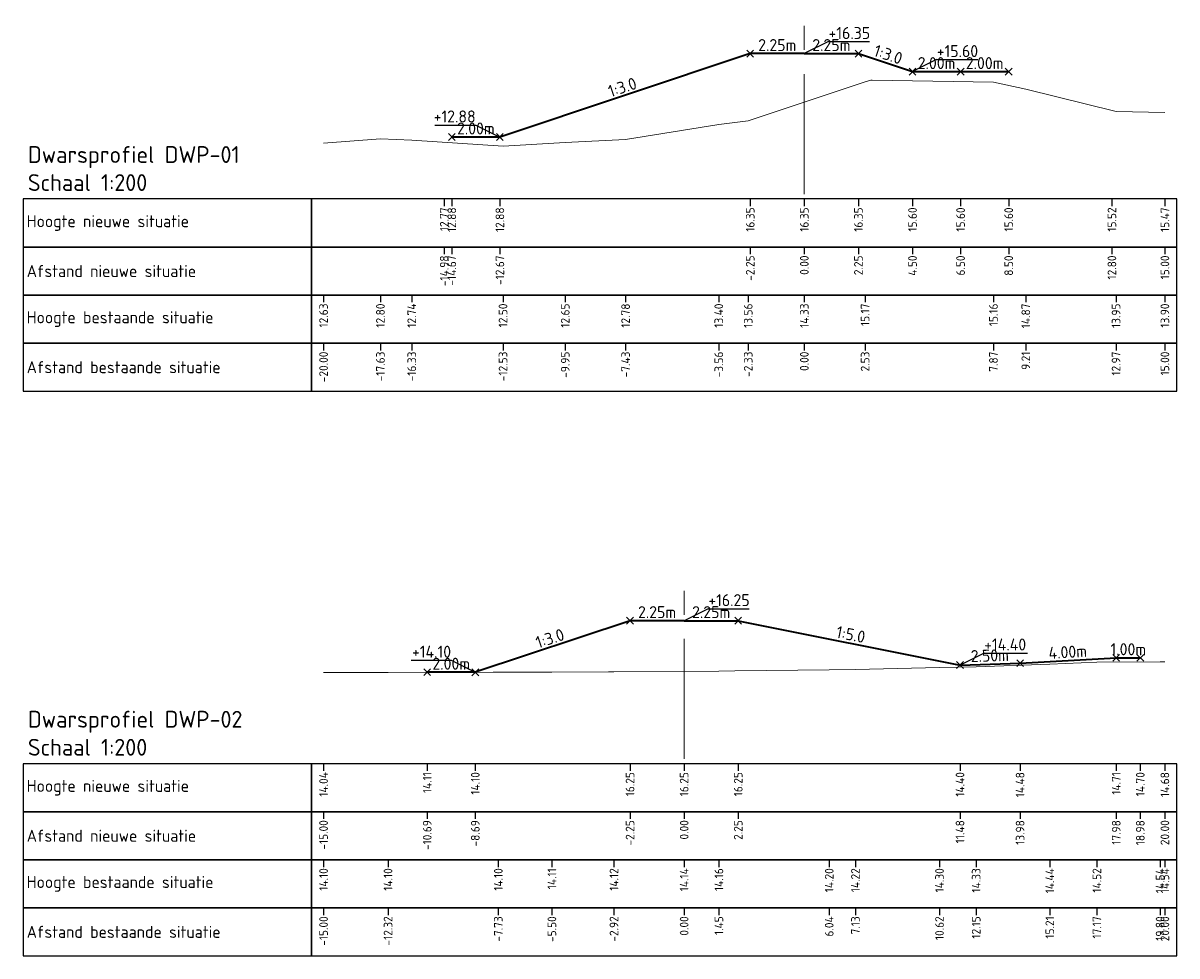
# Model space of a CAD drawing. Header units: metres. Extents: x 203098 to 221755, y 395694 to 403071.
# Tile 71 of 72: x 220250 to 220298, y 402948 to 402987. Entities that reach past the tile are written whole.
import ezdxf

# ---------------------------------------------------------------- set-up
doc = ezdxf.new("R2010")
doc.units = ezdxf.units.M
doc.linetypes.add('XX-STRAMIEN', pattern=[16, 10, -2, 2, -2])
for name, color, linetype, lineweight in [('B-WA-GW-MAAIVELD-G', 8, 'Continuous', 18), ('C3D-LABELS', 7, 'Continuous', 25), ('N-WA-GR-STRUWEEL-G', 92, 'Continuous', 35), ('N-WA-GW-AFWERKEN_INZAAIEN-G', 60, 'Continuous', 35), ('N-WA-GW-GROND-G', 22, 'Continuous', 35), ('N-WA-GW-GROND_ZAND-G', 22, 'Continuous', 35), ('X-XX-AL-AS-G', 1, 'XX-STRAMIEN', 18), ('X-XX-AL-DETAIL_1-S', 253, 'Continuous', 18), ('X-XX-AL-DETAIL_2-G', 7, 'Continuous', 25), ('X-XX-AL-T25', 7, 'Continuous', 25), ('X-XX-AL-T35', 7, 'Continuous', 35)]:
    doc.layers.add(name, color=color, linetype=linetype, lineweight=lineweight)
for name, color, linetype in [('C3D-SECTION', 7, 'Continuous'), ('C3D-SECTION_SECTIONVIEW', 7, 'Continuous'), ('C3D-SECTION_SECTIONVIEW_LABELING', 7, 'Continuous')]:
    doc.layers.add(name, color=color, linetype=linetype)
doc.styles.add('NLCS-ISO', font='NLCS-ISO.ttf')

# ---------------------------------------------------------------- blocks, each defined once
blk = doc.blocks.new('*U103')
at = {"layer": 'C3D-LABELS', "color": 7, "linetype": 'Continuous', "lineweight": 25, "char_height": 0.36, "attachment_point": 6, "rotation": 90, "style": 'NLCS-ISO'}
for s, insert in [('-15.00', (220262.932, 402950.128)), ('-12.32', (220265.614, 402950.128)), ('-7.73', (220270.202, 402950.128)), ('-5.50', (220272.432, 402950.128)), ('-2.92', (220275.014, 402950.128)), ('0.00', (220277.932, 402950.128)), ('1.45', (220279.379, 402950.128)), ('6.04', (220283.967, 402950.128)), ('7.13', (220285.058, 402950.128)), ('10.62', (220288.555, 402950.128)), ('12.15', (220290.081, 402950.128)), ('15.21', (220293.144, 402950.128)), ('17.17', (220295.103, 402950.128)), ('19.80', (220297.732, 402950.128)), ('20.00', (220297.932, 402950.128))]:
    blk.add_mtext(s, dxfattribs=dict(at, insert=insert))
blk = doc.blocks.new('*U104')
at = {"layer": 'C3D-LABELS', "color": 7, "linetype": 'Continuous', "lineweight": 25, "char_height": 0.36, "attachment_point": 6, "rotation": 90, "style": 'NLCS-ISO'}
for s, insert in [('14.10', (220262.932, 402952.128)), ('14.10', (220265.614, 402952.128)), ('14.10', (220270.202, 402952.128)), ('14.11', (220272.432, 402952.128)), ('14.12', (220275.014, 402952.128)), ('14.14', (220277.932, 402952.128)), ('14.16', (220279.379, 402952.128)), ('14.20', (220283.967, 402952.128)), ('14.22', (220285.058, 402952.128)), ('14.30', (220288.555, 402952.128)), ('14.33', (220290.081, 402952.128)), ('14.44', (220293.144, 402952.128)), ('14.52', (220295.103, 402952.128)), ('14.54', (220297.732, 402952.128)), ('14.54', (220297.932, 402952.128))]:
    blk.add_mtext(s, dxfattribs=dict(at, insert=insert))
blk = doc.blocks.new('*U105')
at = {"layer": 'C3D-LABELS', "color": 7, "linetype": 'Continuous', "lineweight": 25, "char_height": 0.36, "attachment_point": 6, "rotation": 90, "style": 'NLCS-ISO'}
for s, insert in [('-15.00', (220262.932, 402954.128)), ('-10.69', (220267.244, 402954.128)), ('-8.69', (220269.244, 402954.128)), ('-2.25', (220275.682, 402954.128)), ('0.00', (220277.932, 402954.128)), ('2.25', (220280.182, 402954.128)), ('11.48', (220289.408, 402954.128)), ('13.98', (220291.908, 402954.128)), ('17.98', (220295.908, 402954.128)), ('18.98', (220296.908, 402954.128)), ('20.00', (220297.932, 402954.128))]:
    blk.add_mtext(s, dxfattribs=dict(at, insert=insert))
blk = doc.blocks.new('*U106')
at = {"layer": 'C3D-LABELS', "color": 7, "linetype": 'Continuous', "lineweight": 25, "char_height": 0.36, "attachment_point": 6, "rotation": 90, "style": 'NLCS-ISO'}
for s, insert in [('14.04', (220262.932, 402956.128)), ('14.11', (220267.244, 402956.128)), ('14.10', (220269.244, 402956.128)), ('16.25', (220275.682, 402956.128)), ('16.25', (220277.932, 402956.128)), ('16.25', (220280.182, 402956.128)), ('14.40', (220289.408, 402956.128)), ('14.48', (220291.908, 402956.128)), ('14.71', (220295.908, 402956.128)), ('14.70', (220296.908, 402956.128)), ('14.68', (220297.932, 402956.128))]:
    blk.add_mtext(s, dxfattribs=dict(at, insert=insert))
blk = doc.blocks.new('*U107')
at = {"layer": 'B-WA-GW-MAAIVELD-G', "color": 8, "linetype": 'Continuous', "lineweight": 18}
for p, q in [((220288.555, 402960.48), (220290.081, 402960.506)), ((220290.081, 402960.506), (220293.144, 402960.621)), ((220293.144, 402960.621), (220295.103, 402960.696)), ((220295.103, 402960.696), (220297.732, 402960.72)), ((220297.732, 402960.72), (220297.932, 402960.721)), ((220262.932, 402960.276), (220264.969, 402960.277)), ((220264.969, 402960.277), (220265.614, 402960.276)), ((220265.614, 402960.276), (220269.991, 402960.282)), ((220269.991, 402960.282), (220270.202, 402960.281)), ((220270.202, 402960.281), (220272.432, 402960.287)), ((220272.432, 402960.287), (220274.791, 402960.294)), ((220274.791, 402960.294), (220275.014, 402960.294)), ((220275.014, 402960.294), (220277.932, 402960.321)), ((220277.932, 402960.321), (220279.379, 402960.334)), ((220279.379, 402960.334), (220280.036, 402960.341)), ((220280.036, 402960.341), (220283.967, 402960.381)), ((220283.967, 402960.381), (220285.058, 402960.393)), ((220285.058, 402960.393), (220288.555, 402960.48))]:
    blk.add_line(p, q, dxfattribs=at)
blk = doc.blocks.new('*U108')
at = {"layer": 'C3D-LABELS', "color": 7, "linetype": 'Continuous', "lineweight": 25, "char_height": 0.36, "attachment_point": 6, "rotation": 90, "style": 'NLCS-ISO'}
for s, insert in [('-20.00', (220262.932, 402973.628)), ('-17.63', (220265.297, 402973.628)), ('-16.33', (220266.6, 402973.628)), ('-12.53', (220270.397, 402973.628)), ('-9.95', (220272.986, 402973.628)), ('-7.43', (220275.498, 402973.628)), ('-3.56', (220279.372, 402973.628)), ('-2.33', (220280.598, 402973.628)), ('0.00', (220282.932, 402973.628)), ('2.53', (220285.46, 402973.628)), ('7.87', (220290.799, 402973.628)), ('9.21', (220292.145, 402973.628)), ('12.97', (220295.899, 402973.628)), ('15.00', (220297.932, 402973.628))]:
    blk.add_mtext(s, dxfattribs=dict(at, insert=insert))
blk = doc.blocks.new('*U109')
at = {"layer": 'C3D-LABELS', "color": 7, "linetype": 'Continuous', "lineweight": 25, "char_height": 0.36, "attachment_point": 6, "rotation": 90, "style": 'NLCS-ISO'}
for s, insert in [('12.63', (220262.932, 402975.628)), ('12.80', (220265.297, 402975.628)), ('12.74', (220266.6, 402975.628)), ('12.50', (220270.397, 402975.628)), ('12.65', (220272.986, 402975.628)), ('12.78', (220275.498, 402975.628)), ('13.40', (220279.372, 402975.628)), ('13.56', (220280.598, 402975.628)), ('14.33', (220282.932, 402975.628)), ('15.17', (220285.46, 402975.628)), ('15.16', (220290.799, 402975.628)), ('14.87', (220292.145, 402975.628)), ('13.95', (220295.899, 402975.628)), ('13.90', (220297.932, 402975.628))]:
    blk.add_mtext(s, dxfattribs=dict(at, insert=insert))
blk = doc.blocks.new('*U110')
at = {"layer": 'C3D-LABELS', "color": 7, "linetype": 'Continuous', "lineweight": 25, "char_height": 0.36, "attachment_point": 6, "rotation": 90, "style": 'NLCS-ISO'}
for s, insert in [('-14.98', (220267.953, 402977.628)), ('-14.67', (220268.267, 402977.628)), ('-12.67', (220270.267, 402977.628)), ('-2.25', (220280.682, 402977.628)), ('0.00', (220282.932, 402977.628)), ('2.25', (220285.182, 402977.628)), ('4.50', (220287.433, 402977.628)), ('6.50', (220289.433, 402977.628)), ('8.50', (220291.433, 402977.628)), ('12.80', (220295.728, 402977.628)), ('15.00', (220297.932, 402977.628))]:
    blk.add_mtext(s, dxfattribs=dict(at, insert=insert))
blk = doc.blocks.new('*U111')
at = {"layer": 'C3D-LABELS', "color": 7, "linetype": 'Continuous', "lineweight": 25, "char_height": 0.36, "attachment_point": 6, "rotation": 90, "style": 'NLCS-ISO'}
for s, insert in [('12.77', (220267.953, 402979.628)), ('12.88', (220268.267, 402979.628)), ('12.88', (220270.267, 402979.628)), ('16.35', (220280.682, 402979.628)), ('16.35', (220282.932, 402979.628)), ('16.35', (220285.182, 402979.628)), ('15.60', (220287.433, 402979.628)), ('15.60', (220289.433, 402979.628)), ('15.60', (220291.433, 402979.628)), ('15.52', (220295.728, 402979.628)), ('15.47', (220297.932, 402979.628))]:
    blk.add_mtext(s, dxfattribs=dict(at, insert=insert))
blk = doc.blocks.new('*U112')
at = {"layer": 'B-WA-GW-MAAIVELD-G', "color": 8, "linetype": 'Continuous', "lineweight": 18}
for p, q in [((220282.932, 402984.009), (220285.46, 402984.849)), ((220285.46, 402984.849), (220285.698, 402984.927)), ((220285.698, 402984.927), (220285.759, 402984.922)), ((220285.759, 402984.922), (220290.799, 402984.833)), ((220290.799, 402984.833), (220292.145, 402984.543)), ((220292.145, 402984.543), (220295.899, 402983.623)), ((220280.598, 402983.233), (220282.932, 402984.009)), ((220295.899, 402983.623), (220297.932, 402983.577)), ((220275.498, 402982.454), (220279.372, 402983.078)), ((220279.372, 402983.078), (220280.598, 402983.233)), ((220262.932, 402982.305), (220265.297, 402982.476)), ((220265.297, 402982.476), (220266.6, 402982.422)), ((220266.6, 402982.422), (220270.397, 402982.179)), ((220270.397, 402982.179), (220272.986, 402982.323)), ((220272.986, 402982.323), (220275.498, 402982.454))]:
    blk.add_line(p, q, dxfattribs=at)
blk = doc.blocks.new('*U113')
at = {"layer": 'N-WA-GR-STRUWEEL-G', "color": 92, "linetype": 'Continuous', "lineweight": 35}
blk.add_line((220291.908, 402960.659), (220295.908, 402960.885), dxfattribs=at)
at = {"layer": 'N-WA-GW-AFWERKEN_INZAAIEN-G', "color": 60, "linetype": 'Continuous', "lineweight": 35}
for p, q in [((220275.682, 402962.428), (220269.244, 402960.282)), ((220277.932, 402962.428), (220275.682, 402962.428)), ((220277.932, 402962.428), (220280.182, 402962.428)), ((220280.182, 402962.428), (220289.408, 402960.582))]:
    blk.add_line(p, q, dxfattribs=at)
at = {"layer": 'N-WA-GW-GROND-G', "color": 22, "linetype": 'Continuous', "lineweight": 35}
for p, q in [((220289.408, 402960.582), (220291.908, 402960.659)), ((220269.244, 402960.282), (220267.244, 402960.284))]:
    blk.add_line(p, q, dxfattribs=at)
at = {"layer": 'N-WA-GW-GROND_ZAND-G', "color": 22, "linetype": 'Continuous', "lineweight": 35}
blk.add_line((220295.908, 402960.885), (220296.908, 402960.88), dxfattribs=at)
at = {"layer": 'X-XX-AL-DETAIL_1-S', "color": 253, "linetype": 'Continuous', "lineweight": 18}
for p, q in [((220275.54, 402962.286), (220275.823, 402962.569)), ((220275.54, 402962.569), (220275.823, 402962.286)), ((220280.04, 402962.286), (220280.323, 402962.569)), ((220280.04, 402962.569), (220280.323, 402962.286)), ((220295.767, 402960.744), (220296.05, 402961.027)), ((220295.767, 402961.027), (220296.05, 402960.744)), ((220296.767, 402960.739), (220297.05, 402961.022)), ((220296.767, 402961.022), (220297.05, 402960.739)), ((220289.267, 402960.441), (220289.55, 402960.724)), ((220289.267, 402960.724), (220289.55, 402960.441)), ((220291.767, 402960.518), (220292.05, 402960.801)), ((220291.767, 402960.801), (220292.05, 402960.518)), ((220267.103, 402960.142), (220267.386, 402960.425)), ((220267.103, 402960.425), (220267.386, 402960.142)), ((220269.103, 402960.14), (220269.386, 402960.423)), ((220269.103, 402960.423), (220269.386, 402960.14))]:
    blk.add_line(p, q, dxfattribs=at)
at = {"layer": 'X-XX-AL-T25', "color": 7, "linetype": 'Continuous', "lineweight": 25}
for p, q in [((220278.932, 402962.928), (220277.932, 402962.428)), ((220278.932, 402962.928), (220280.644, 402962.928)), ((220290.408, 402961.082), (220289.408, 402960.582)), ((220290.408, 402961.082), (220292.22, 402961.082)), ((220266.582, 402960.782), (220268.244, 402960.782)), ((220268.244, 402960.782), (220269.244, 402960.282))]:
    blk.add_line(p, q, dxfattribs=at)
at = {"layer": 'X-XX-AL-T25', "color": 7, "linetype": 'Continuous', "lineweight": 25, "char_height": 0.5, "style": 'NLCS-ISO'}
for s, insert, attachment_point in [('+16.25', (220278.938, 402963.034), 7), ('+14.10', (220268.238, 402960.888), 9), ('+14.40', (220290.414, 402961.188), 7)]:
    blk.add_mtext(s, dxfattribs=dict(at, insert=insert, attachment_point=attachment_point))
at = {"layer": 'X-XX-AL-T25', "color": 7, "linetype": 'Continuous', "lineweight": 25, "char_height": 0.5, "attachment_point": 8, "style": 'NLCS-ISO'}
for s, insert, rotation in [('2.25m', (220276.807, 402962.534), 360), ('2.25m', (220279.057, 402962.534), 0), ('1:3.0', (220272.429, 402961.455), 18.4349), ('1:5.0', (220284.816, 402961.609), 348.6901), ('4.00m', (220293.903, 402960.878), 3.2317), ('1.00m', (220296.409, 402960.989), 359.7179), ('2.00m', (220268.244, 402960.389), 359.9371), ('2.50m', (220290.655, 402960.727), 1.7635)]:
    blk.add_mtext(s, dxfattribs=dict(at, insert=insert, rotation=rotation))
blk = doc.blocks.new('*U114')
at = {"layer": 'X-XX-AL-AS-G', "color": 1, "linetype": 'XX-STRAMIEN', "lineweight": 18, "ltscale": 0.5}
blk.add_line((0, 0), (0, 7), dxfattribs=at)
at = {"layer": 'X-XX-AL-DETAIL_2-G', "color": 7, "linetype": 'Continuous', "lineweight": -3}
for p, q in [((-15, -0.2), (-15, -0.5)), ((-10.688, -0.2), (-10.688, -0.5)), ((-8.688, -0.2), (-8.688, -0.5)), ((-2.25, -0.2), (-2.25, -0.5)), ((0, -0.2), (0, -0.5)), ((2.25, -0.2), (2.25, -0.5)), ((11.477, -0.2), (11.477, -0.5)), ((13.977, -0.2), (13.977, -0.5)), ((17.977, -0.2), (17.977, -0.5)), ((18.977, -0.2), (18.977, -0.5)), ((20, -0.2), (20, -0.5)), ((-15, -2.2), (-15, -2.5)), ((-10.688, -2.2), (-10.688, -2.5)), ((-8.688, -2.2), (-8.688, -2.5)), ((-2.25, -2.2), (-2.25, -2.5)), ((0, -2.2), (0, -2.5)), ((2.25, -2.2), (2.25, -2.5)), ((11.477, -2.2), (11.477, -2.5)), ((13.977, -2.2), (13.977, -2.5)), ((17.977, -2.2), (17.977, -2.5)), ((18.977, -2.2), (18.977, -2.5)), ((20, -2.2), (20, -2.5)), ((-15, -4.2), (-15, -4.5)), ((-12.318, -4.2), (-12.318, -4.5)), ((-7.73, -4.2), (-7.73, -4.5)), ((-5.5, -4.2), (-5.5, -4.5)), ((-2.918, -4.2), (-2.918, -4.5)), ((0, -4.2), (0, -4.5)), ((1.447, -4.2), (1.447, -4.5)), ((6.035, -4.2), (6.035, -4.5)), ((7.126, -4.2), (7.126, -4.5)), ((10.624, -4.2), (10.624, -4.5)), ((12.149, -4.2), (12.149, -4.5)), ((15.212, -4.2), (15.212, -4.5)), ((17.171, -4.2), (17.171, -4.5)), ((19.8, -4.2), (19.8, -4.5)), ((20, -4.2), (20, -4.5)), ((-15, -6.2), (-15, -6.5)), ((-12.318, -6.2), (-12.318, -6.5)), ((-7.73, -6.2), (-7.73, -6.5)), ((-5.5, -6.2), (-5.5, -6.5)), ((-2.918, -6.2), (-2.918, -6.5)), ((0, -6.2), (0, -6.5)), ((1.447, -6.2), (1.447, -6.5)), ((6.035, -6.2), (6.035, -6.5)), ((7.126, -6.2), (7.126, -6.5)), ((10.624, -6.2), (10.624, -6.5)), ((12.149, -6.2), (12.149, -6.5)), ((15.212, -6.2), (15.212, -6.5)), ((17.171, -6.2), (17.171, -6.5)), ((19.8, -6.2), (19.8, -6.5)), ((20, -6.2), (20, -6.5))]:
    blk.add_line(p, q, dxfattribs=at)
for points in [[(-15.5, -2.2), (-15.5, -0.2), (-27.5, -0.2), (-27.5, -2.2)], [(-15.5, -2.2), (20.5, -2.2), (20.5, -0.2), (-15.5, -0.2)], [(-15.5, -4.2), (-15.5, -2.2), (-27.5, -2.2), (-27.5, -4.2)], [(-15.5, -4.2), (20.5, -4.2), (20.5, -2.2), (-15.5, -2.2)], [(-15.5, -6.2), (-15.5, -4.2), (-27.5, -4.2), (-27.5, -6.2)], [(-15.5, -6.2), (20.5, -6.2), (20.5, -4.2), (-15.5, -4.2)], [(-15.5, -8.2), (-15.5, -6.2), (-27.5, -6.2), (-27.5, -8.2)], [(-15.5, -8.2), (20.5, -8.2), (20.5, -6.2), (-15.5, -6.2)]]:
    blk.add_3dface(points, dxfattribs=at)
at = {"layer": 'X-XX-AL-T25', "color": 7, "linetype": 'Continuous', "lineweight": 25, "char_height": 0.5, "attachment_point": 4, "style": 'NLCS-ISO'}
for s, insert in [('{\\C256;Hoogte nieuwe situatie}', (-27.35, -1.2)), ('{\\C256;Afstand nieuwe situatie}', (-27.35, -3.2)), ('{\\C256;Hoogte bestaande situatie}', (-27.35, -5.2)), ('{\\C256;Afstand bestaande situatie}', (-27.35, -7.2))]:
    blk.add_mtext(s, dxfattribs=dict(at, insert=insert))
at = {"layer": 'X-XX-AL-T35', "color": 7, "linetype": 'Continuous', "lineweight": -3, "insert": (-27.3, 2), "char_height": 0.7, "attachment_point": 1, "style": 'NLCS-ISO'}
blk.add_mtext('{\\C256;Dwarsprofiel DWP-02\\PSchaal 1:200}', dxfattribs=at)
blk = doc.blocks.new('*U115')
at = {"layer": 'N-WA-GW-AFWERKEN_INZAAIEN-G', "color": 60, "linetype": 'Continuous', "lineweight": 35}
for p, q in [((220280.682, 402986.028), (220270.267, 402982.556)), ((220282.932, 402986.028), (220280.682, 402986.028)), ((220282.932, 402986.028), (220285.182, 402986.028)), ((220285.182, 402986.028), (220287.433, 402985.277))]:
    blk.add_line(p, q, dxfattribs=at)
at = {"layer": 'N-WA-GW-GROND-G', "color": 22, "linetype": 'Continuous', "lineweight": 35}
for p, q in [((220287.433, 402985.277), (220289.433, 402985.277)), ((220270.267, 402982.556), (220268.267, 402982.556))]:
    blk.add_line(p, q, dxfattribs=at)
at = {"layer": 'N-WA-GW-GROND_ZAND-G', "color": 22, "linetype": 'Continuous', "lineweight": 35}
blk.add_line((220289.433, 402985.277), (220291.433, 402985.277), dxfattribs=at)
at = {"layer": 'X-XX-AL-DETAIL_1-S', "color": 253, "linetype": 'Continuous', "lineweight": 18}
for p, q in [((220280.54, 402985.886), (220280.823, 402986.169)), ((220280.54, 402986.169), (220280.823, 402985.886)), ((220285.04, 402985.886), (220285.323, 402986.169)), ((220285.04, 402986.169), (220285.323, 402985.886)), ((220287.292, 402985.136), (220287.575, 402985.419)), ((220287.292, 402985.419), (220287.575, 402985.136)), ((220289.292, 402985.136), (220289.575, 402985.419)), ((220289.292, 402985.419), (220289.575, 402985.136)), ((220291.292, 402985.136), (220291.575, 402985.419)), ((220291.292, 402985.419), (220291.575, 402985.136)), ((220268.125, 402982.414), (220268.408, 402982.697)), ((220268.125, 402982.697), (220268.408, 402982.414)), ((220270.125, 402982.414), (220270.408, 402982.697)), ((220270.125, 402982.697), (220270.408, 402982.414))]:
    blk.add_line(p, q, dxfattribs=at)
at = {"layer": 'X-XX-AL-T25', "color": 7, "linetype": 'Continuous', "lineweight": 25}
for p, q in [((220283.932, 402986.528), (220282.932, 402986.028)), ((220283.932, 402986.528), (220285.644, 402986.528)), ((220288.433, 402985.777), (220287.433, 402985.277)), ((220288.433, 402985.777), (220290.145, 402985.777)), ((220267.555, 402983.056), (220269.267, 402983.056)), ((220269.267, 402983.056), (220270.267, 402982.556))]:
    blk.add_line(p, q, dxfattribs=at)
at = {"layer": 'X-XX-AL-T25', "color": 7, "linetype": 'Continuous', "lineweight": 25, "char_height": 0.5, "style": 'NLCS-ISO'}
for s, insert, attachment_point in [('+16.35', (220283.938, 402986.634), 7), ('+15.60', (220288.439, 402985.883), 7), ('+12.88', (220269.261, 402983.162), 9)]:
    blk.add_mtext(s, dxfattribs=dict(at, insert=insert, attachment_point=attachment_point))
at = {"layer": 'X-XX-AL-T25', "color": 7, "linetype": 'Continuous', "lineweight": 25, "char_height": 0.5, "attachment_point": 8, "style": 'NLCS-ISO'}
for s, insert, rotation in [('2.25m', (220281.807, 402986.134), 360), ('2.25m', (220284.057, 402986.134), 0), ('1:3.0', (220286.341, 402985.753), 341.5651), ('2.00m', (220288.433, 402985.383), 0), ('2.00m', (220290.433, 402985.383), 0), ('1:3.0', (220275.441, 402984.392), 18.4349), ('2.00m', (220269.267, 402982.662), 360)]:
    blk.add_mtext(s, dxfattribs=dict(at, insert=insert, rotation=rotation))
blk = doc.blocks.new('*U116')
at = {"layer": 'X-XX-AL-AS-G', "color": 1, "linetype": 'XX-STRAMIEN', "lineweight": 18, "ltscale": 0.5}
blk.add_line((0, 0), (0, 7), dxfattribs=at)
at = {"layer": 'X-XX-AL-DETAIL_2-G', "color": 7, "linetype": 'Continuous', "lineweight": -3}
for p, q in [((-14.979, -0.2), (-14.979, -0.5)), ((-14.665, -0.2), (-14.665, -0.5)), ((-12.665, -0.2), (-12.665, -0.5)), ((-2.25, -0.2), (-2.25, -0.5)), ((0, -0.2), (0, -0.5)), ((2.25, -0.2), (2.25, -0.5)), ((4.501, -0.2), (4.501, -0.5)), ((6.501, -0.2), (6.501, -0.5)), ((8.501, -0.2), (8.501, -0.5)), ((12.797, -0.2), (12.797, -0.5)), ((15, -0.2), (15, -0.5)), ((-14.979, -2.2), (-14.979, -2.5)), ((-14.665, -2.2), (-14.665, -2.5)), ((-12.665, -2.2), (-12.665, -2.5)), ((-2.25, -2.2), (-2.25, -2.5)), ((0, -2.2), (0, -2.5)), ((2.25, -2.2), (2.25, -2.5)), ((4.501, -2.2), (4.501, -2.5)), ((6.501, -2.2), (6.501, -2.5)), ((8.501, -2.2), (8.501, -2.5)), ((12.797, -2.2), (12.797, -2.5)), ((15, -2.2), (15, -2.5)), ((-20, -4.2), (-20, -4.5)), ((-17.635, -4.2), (-17.635, -4.5)), ((-16.332, -4.2), (-16.332, -4.5)), ((-12.534, -4.2), (-12.534, -4.5)), ((-9.946, -4.2), (-9.946, -4.5)), ((-7.434, -4.2), (-7.434, -4.5)), ((-3.56, -4.2), (-3.56, -4.5)), ((-2.334, -4.2), (-2.334, -4.5)), ((0, -4.2), (0, -4.5)), ((2.528, -4.2), (2.528, -4.5)), ((7.867, -4.2), (7.867, -4.5)), ((9.213, -4.2), (9.213, -4.5)), ((12.967, -4.2), (12.967, -4.5)), ((15, -4.2), (15, -4.5)), ((-20, -6.2), (-20, -6.5)), ((-17.635, -6.2), (-17.635, -6.5)), ((-16.332, -6.2), (-16.332, -6.5)), ((-12.534, -6.2), (-12.534, -6.5)), ((-9.946, -6.2), (-9.946, -6.5)), ((-7.434, -6.2), (-7.434, -6.5)), ((-3.56, -6.2), (-3.56, -6.5)), ((-2.334, -6.2), (-2.334, -6.5)), ((0, -6.2), (0, -6.5)), ((2.528, -6.2), (2.528, -6.5)), ((7.867, -6.2), (7.867, -6.5)), ((9.213, -6.2), (9.213, -6.5)), ((12.967, -6.2), (12.967, -6.5)), ((15, -6.2), (15, -6.5))]:
    blk.add_line(p, q, dxfattribs=at)
for points in [[(-20.5, -2.2), (-20.5, -0.2), (-32.5, -0.2), (-32.5, -2.2)], [(-20.5, -2.2), (15.5, -2.2), (15.5, -0.2), (-20.5, -0.2)], [(-20.5, -4.2), (-20.5, -2.2), (-32.5, -2.2), (-32.5, -4.2)], [(-20.5, -4.2), (15.5, -4.2), (15.5, -2.2), (-20.5, -2.2)], [(-20.5, -6.2), (-20.5, -4.2), (-32.5, -4.2), (-32.5, -6.2)], [(-20.5, -6.2), (15.5, -6.2), (15.5, -4.2), (-20.5, -4.2)], [(-20.5, -8.2), (-20.5, -6.2), (-32.5, -6.2), (-32.5, -8.2)], [(-20.5, -8.2), (15.5, -8.2), (15.5, -6.2), (-20.5, -6.2)]]:
    blk.add_3dface(points, dxfattribs=at)
at = {"layer": 'X-XX-AL-T25', "color": 7, "linetype": 'Continuous', "lineweight": 25, "char_height": 0.5, "attachment_point": 4, "style": 'NLCS-ISO'}
for s, insert in [('{\\C256;Hoogte nieuwe situatie}', (-32.35, -1.2)), ('{\\C256;Afstand nieuwe situatie}', (-32.35, -3.2)), ('{\\C256;Hoogte bestaande situatie}', (-32.35, -5.2)), ('{\\C256;Afstand bestaande situatie}', (-32.35, -7.2))]:
    blk.add_mtext(s, dxfattribs=dict(at, insert=insert))
at = {"layer": 'X-XX-AL-T35', "color": 7, "linetype": 'Continuous', "lineweight": -3, "insert": (-32.3, 2), "char_height": 0.7, "attachment_point": 1, "style": 'NLCS-ISO'}
blk.add_mtext('{\\C256;Dwarsprofiel DWP-01\\PSchaal 1:200}', dxfattribs=at)

msp = doc.modelspace()

# ---------------------------------------------------------------- block references
at = {"layer": 'C3D-SECTION', "color": 7, "linetype": 'Continuous', "lineweight": -3}
for name in ['*U115', '*U112', '*U113', '*U107']:
    msp.add_blockref(name, (0, 0), dxfattribs=at)
at = {"layer": 'C3D-SECTION_SECTIONVIEW', "color": 7, "linetype": 'Continuous', "lineweight": -3}
for name, p in [('*U116', (220282.932, 402980.178)), ('*U114', (220277.932, 402956.678))]:
    msp.add_blockref(name, p, dxfattribs=at)
at = {"layer": 'C3D-SECTION_SECTIONVIEW_LABELING', "color": 7, "linetype": 'Continuous', "lineweight": -3}
for name in ['*U111', '*U110', '*U109', '*U108', '*U106', '*U105', '*U104', '*U103']:
    msp.add_blockref(name, (0, 0), dxfattribs=at)

doc.saveas('drawing.dxf')
